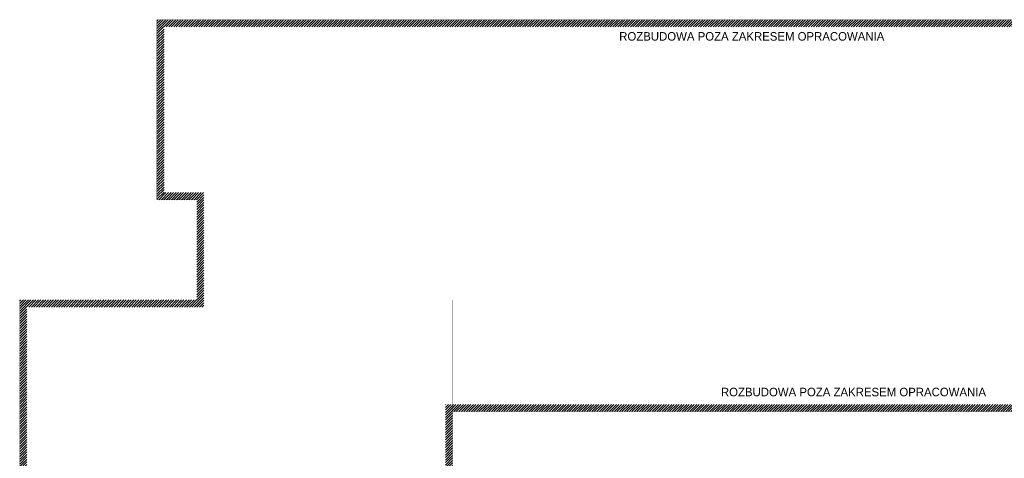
# Model space of a CAD drawing. Header units: millimetres. Extents: x 18880 to 99371, y -5529 to 27899.
# Tile 128 of 161: x 26050 to 29519, y 24419 to 25965. Entities that reach past the tile are written whole.
import ezdxf

# ---------------------------------------------------------------- set-up
doc = ezdxf.new("R2010")
doc.units = ezdxf.units.MM
doc.linetypes.add('DASHED', pattern=[19.05, 12.7, -6.35])
doc.layers.add('AA_OPIS', color=2, linetype='Continuous', lineweight=0)
doc.layers.add('K_SCIANY', color=90, linetype='Continuous', lineweight=20)
doc.styles.add('GENERATED_STYLE_1', font='txt')

msp = doc.modelspace()

# ---------------------------------------------------------------- hatches: boundary and pattern name
at = {"ltscale": 50}
h = msp.add_hatch(dxfattribs=at)
h.set_pattern_fill('ANSI31', color=10, scale=50)
h.set_pattern_definition([(45, (-153383.43, 74659.9505), (-4.41941738, 4.41941738), [])])
h.paths.add_polyline_path([(30501.51574, 25964.87583), (26533.51574, 25964.87583), (26533.51574, 25330.87583), (26673.51574, 25330.87583), (26673.51574, 24977.37583), (26050.51574, 24977.37583), (26050.51574, 24721.37583), (26050.51574, 24605.37583), (26050.51574, 24349.37583), (26323.01574, 24349.37583), (26323.01574, 24374.37583), (26075.51574, 24374.37583), (26075.51574, 24605.37583), (26075.51574, 24721.37583), (26075.51574, 24952.37583), (26698.51574, 24952.37583), (26698.51574, 25355.87583), (26558.51574, 25355.87583), (26558.51574, 25939.87583), (30476.51574, 25939.87583), (30476.51574, 25369.87583), (30596.51574, 25369.87583), (30596.51574, 24890.37583), (30921.01574, 24890.37583), (30921.01574, 24915.37583), (30621.51574, 24915.37583), (30621.51574, 25394.87583), (30501.51574, 25394.87583)])
h.paths.add_polyline_path([(30621.01574, 24609.37583), (27549.51574, 24609.37583), (27549.51574, 24374.37583), (27298.01574, 24374.37583), (27298.01574, 24349.37583), (27574.51574, 24349.37583), (27574.51574, 24584.37583), (30596.01574, 24584.37583), (30596.01574, 23784.37583), (30621.01574, 23784.37583)])

# ---------------------------------------------------------------- linework, layer by layer
at = {"layer": 'K_SCIANY', "color": 10, "const_width": 1}
for points in [[(30921.01574, 24915.37583), (30621.51574, 24915.37583), (30621.51574, 25394.87583), (30501.51574, 25394.87583), (30501.51574, 25964.87583), (26533.51574, 25964.87583), (26533.51574, 25330.87583), (26673.51574, 25330.87583), (26673.51574, 24977.37583), (26050.51574, 24977.37583), (26050.51574, 24721.37583), (26050.51574, 24721.37583), (26050.51574, 24605.37583), (26050.51574, 24605.37583), (26050.51574, 24349.37583), (26323.01574, 24349.37583)], [(27298.01574, 24349.37583), (27574.51574, 24349.37583), (27574.51574, 24584.37583), (30596.01574, 24584.37583), (30596.01574, 23784.37583)]]:
    msp.add_lwpolyline(points, dxfattribs=at)
at = {"layer": 'K_SCIANY', "color": 10, "linetype": 'DASHED', "ltscale": 2.5, "const_width": 1}
for points in [[(26673.51574, 24977.37583), (27574.51574, 24977.37583)], [(27574.51574, 24584.37583), (27574.51574, 24977.37583)]]:
    msp.add_lwpolyline(points, dxfattribs=at)

# ---------------------------------------------------------------- texts
at = {"layer": 'AA_OPIS', "linetype": 'Continuous', "char_height": 30, "attachment_point": 8, "style": 'GENERATED_STYLE_1'}
for insert in [(28628.8712, 25891.10415), (28987.18072, 24637.48548)]:
    msp.add_mtext('ROZBUDOWA POZA ZAKRESEM OPRACOWANIA', dxfattribs=dict(at, insert=insert))

doc.saveas('drawing.dxf')
